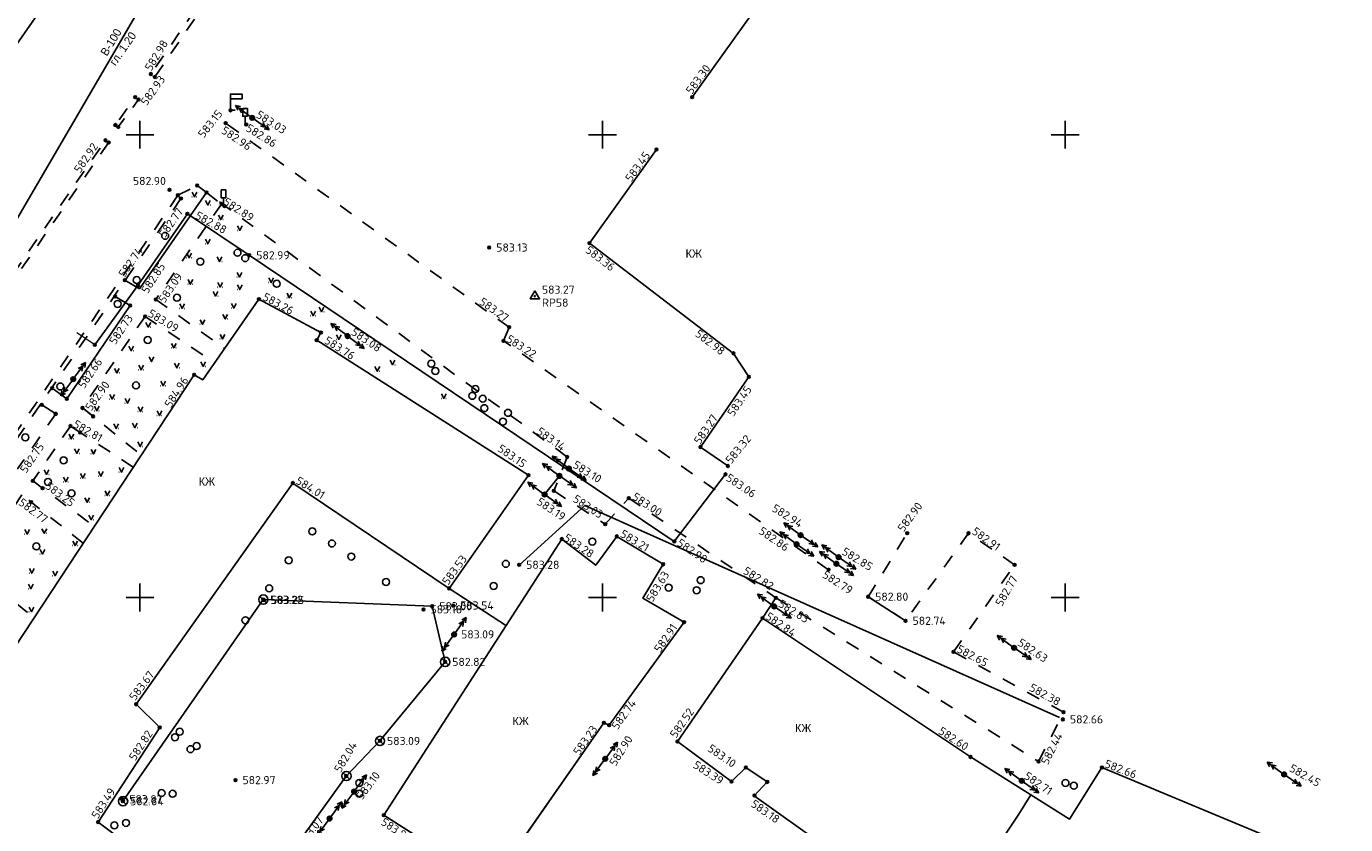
# Model space of a CAD drawing. Header units: metres. Extents: x 548732 to 549770, y 4592490 to 4594056.
# Tile 39 of 61: x 549338 to 549481, y 4593246 to 4593332. Entities that reach past the tile are written whole.
import ezdxf

# ---------------------------------------------------------------- set-up
doc = ezdxf.new("R2010")
doc.units = ezdxf.units.M
doc.header["$PDMODE"] = 32
doc.header["$PDSIZE"] = 0.3
doc.linetypes.add('Д_ТРОТ_ТРУБА', pattern=[3, 1.5, -1.5])
for name, color, linetype in [('(001) Сетка', 92, 'Continuous'), ('(003) Пункты', 7, 'Continuous'), ('(007) Здания', 7, 'Continuous'), ('(011) Колодцы', 7, 'Continuous'), ('(014) Водопровод', 5, 'ИК_Водопровод -------в--------'), ('(017) Канализация', 32, 'KANALIS_K_1'), ('(022) Возд. Линии', 7, 'Continuous'), ('(025) Дорога', 7, 'Continuous'), ('(026) Д_знаки', 7, 'Continuous'), ('(036) Растительность', 7, 'Continuous'), ('(038) Деревья', 7, 'Continuous'), ('V-CTRL-HCPT', 150, 'Continuous'), ('V-NODE', 1, 'Continuous'), ('V-NODE-TEXT', 11, 'Continuous')]:
    doc.layers.add(name, color=color, linetype=linetype)
doc.layers.add('trubi goryachi', color=7, linetype='Continuous', lineweight=0)
doc.styles.add('D-431', font='d431.ttf')
doc.styles.add('P-131', font='p131.ttf')
doc.styles.add('S', font='txtwr', dxfattribs={"oblique": 15})
doc.styles.get("Standard").update_dxf_attribs({"font": 'simplex.shx'})
doc.linetypes.add('KANALIS_K', pattern='A,1,["<",Standard,S=1.8,R=0,X=-0.9,Y=-0.9],3,-1,["К",Standard,S=1.8,R=0,X=-0.9,Y=-0.9],-1,10', length=16)
doc.linetypes.add('KANALIS_K_1', pattern='A,1,[">",Standard,S=1.8,R=0,X=-0.9,Y=-0.9],3,-1,["К",Standard,S=1.8,R=0,X=-0.9,Y=-0.9],-1,10', length=16)
doc.linetypes.add('ИК_Водопровод -------в--------', pattern='A,9,-0.6,["В",Standard,S=1.2,R=0,X=0,Y=-0.6],-1.2', length=10.8)

# ---------------------------------------------------------------- blocks, each defined once
blk = doc.blocks.new('d')
at = {"layer": '(038) Деревья'}
blk.add_ellipse((0, 0), major_axis=(0.265, 0.265), ratio=1, start_param=5.497787, end_param=11.780972, dxfattribs=at)
blk = doc.blocks.new('strela1')
at = {"layer": '(022) Возд. Линии'}
for p, q in [((-2, 0), (-1.5, 0.25)), ((0, 0), (-2, 0)), ((-2, 0), (-1.5, -0.25)), ((-1.5, 0), (-1, 0.25)), ((-1.5, 0), (-1, -0.25))]:
    blk.add_line(p, q, dxfattribs=at)
blk = doc.blocks.new('strela2')
at = {"layer": '(022) Возд. Линии'}
for p, q in [((0, 0), (2, 0)), ((1.5, 0), (1, 0.25)), ((1.5, 0), (1, -0.25)), ((2, 0), (1.5, 0.25)), ((2, 0), (1.5, -0.25))]:
    blk.add_line(p, q, dxfattribs=at)
blk = doc.blocks.new('STOLB')
at = {"layer": '(022) Возд. Линии'}
blk.add_circle((0, 0), 0.25, dxfattribs=at)
blk = doc.blocks.new('I01171')
blk.add_line((-0.722283, 0.697501), (0.702286, -0.69785))
blk.add_circle((0, 0), 1)
at = {"color": 4, "style": 'S', "oblique": 15}
blk.add_attdef('Z', (1.616431, -1.093486), '', height=2, dxfattribs=at)
blk = doc.blocks.new('I02090')
at = {"linetype": 'Continuous'}
blk.add_lwpolyline([(1, 0), (0, 0), (0, 3.5), (2.5, 3.5), (2.5, 2.5), (0, 2.5)], dxfattribs=at)
at = {"color": 4, "style": 'S', "oblique": 15}
blk.add_attdef('Z', (2.024252, -0.306802), '', height=2, dxfattribs=at)
blk = doc.blocks.new('I02063')
at = {"linetype": 'Continuous'}
blk.add_lwpolyline([(-0.5, 3.5), (-0.5, 1.8), (0.5, 1.8), (0.5, 3.5)], close=True, dxfattribs=at)
blk.add_lwpolyline([(0.5, 0), (0, 0), (0, 1.8)], dxfattribs=at)
at = {"color": 4, "style": 'S', "oblique": 15}
blk.add_attdef('Z', (1.280972, -0.066143), '', height=2, dxfattribs=at)
blk = doc.blocks.new('I04160')
for p, q in [((-0.5, 0), (-0.55, 0)), ((0.48, 0), (0.53, 0))]:
    blk.add_line(p, q)
blk.add_lwpolyline([(-0.5, 0.99), (0, 0), (0.51, 0.99)])
blk = doc.blocks.new('STA')
blk.add_lwpolyline([(0, 1), (-0.87, -0.5), (0.87, -0.5)], close=True)
blk.add_circle((0, 0), 0.118)
blk = doc.blocks.new('*U700', base_point=(549393.04, 4593303.06, 583.27))
at = {"layer": 'V-NODE-TEXT', "linetype": 'ByBlock', "char_height": 0.875}
for s, insert, attachment_point in [('583.27', (549393.81, 4593303.32, 583.27), 7), ('RP58', (549393.81, 4593302.79, 583.27), 1)]:
    blk.add_mtext(s, dxfattribs=dict(at, insert=insert, attachment_point=attachment_point))
blk = doc.blocks.new('*U701', base_point=(549393.038, 4593303.057, 583.268))
at = {"layer": 'V-CTRL-HCPT'}
blk.add_blockref('*U700', (549393.038, 4593303.057, 583.268), dxfattribs=at)
blk = doc.blocks.new('*U702', base_point=(549393.038, 4593303.057, 583.268))
at = {"layer": 'V-CTRL-HCPT', "xscale": 0.5833333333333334, "yscale": 0.5833333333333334, "zscale": 0.5833333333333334}
blk.add_blockref('STA', (549393.038, 4593303.057, 583.268), dxfattribs=at)
at = {"layer": 'V-CTRL-HCPT'}
blk.add_blockref('*U701', (549393.038, 4593303.057, 583.268), dxfattribs=at)

msp = doc.modelspace()

# ---------------------------------------------------------------- linework, layer by layer
at = {"layer": '(001) Сетка'}
for p, q in [((549350.35, 4593322), (549350.35, 4593319)), ((549400.35, 4593322), (549400.35, 4593319)), ((549450.35, 4593322), (549450.35, 4593319)), ((549348.85, 4593320.5), (549351.85, 4593320.5)), ((549398.85, 4593320.5), (549401.85, 4593320.5)), ((549448.85, 4593320.5), (549451.85, 4593320.5)), ((549350.35, 4593272), (549350.35, 4593269)), ((549400.35, 4593272), (549400.35, 4593269)), ((549450.35, 4593272), (549450.35, 4593269)), ((549348.85, 4593270.5), (549351.85, 4593270.5)), ((549398.85, 4593270.5), (549401.85, 4593270.5)), ((549448.85, 4593270.5), (549451.85, 4593270.5))]:
    msp.add_line(p, q, dxfattribs=at)
at = {"layer": '(003) Пункты', "color": 7}
for p in [(549351.54, 4593327.05, 582.98), (549351.95, 4593326.73, 583), (549349.85, 4593324.54, 582.99), (549410.04, 4593324.54, 583.3), (549350.2, 4593324.29, 582.93), (549360.14, 4593323.13, 583.15), (549347.7, 4593321.54, 582.91), (549359.62, 4593321.74, 582.96), (549361.85, 4593321.59, 582.86), (549362.49, 4593322.32, 583.03), (549348.02, 4593321.33, 582.91), (549346.63, 4593319.89, 582.92), (549346.97, 4593319.65, 582.99), (549406.18, 4593318.9, 583.45), (549353.54, 4593314.55, 582.9), (549356.55, 4593315.01, 582.89), (549354.46, 4593313.95, 582.83), (549354.79, 4593313.6, 582.77), (549357.56, 4593314.25, 582.86), (549359.16, 4593313.01, 582.88), (549355.48, 4593311.95, 582.88), (549359.5, 4593312.79, 582.93), (549398.95, 4593308.79, 583.36), (549362.17, 4593307.47, 582.99), (549388.11, 4593308.31, 583.13), (549348.73, 4593304.78, 582.74), (549347.67, 4593303.01, 582.68), (549350.14, 4593304.21, 582.85), (549349.31, 4593302.05, 582.73), (549352.08, 4593302.7, 583.09), (549363.22, 4593302.72, 583.26), (549350.91, 4593300.87, 583.09), (549369.92, 4593299.12, 583.65), (549372.8, 4593298.75, 583.08), (549390.25, 4593299.7, 583.27), (549345.48, 4593297.81, 582.86), (549369.46, 4593298.3, 583.76), (549389.66, 4593298.22, 583.22), (549414.5, 4593296.88, 582.98), (549356.22, 4593294.56, 584.96), (549340.88, 4593293.11, 582.79), (549343.15, 4593294.09, 582.66), (549416.17, 4593294.33, 583.45), (549342.45, 4593291.98, 582.81), (549339.75, 4593291.31, 582.79), (549344.15, 4593290.98, 582.9), (549342.84, 4593289.03, 582.81), (549345.29, 4593290.07, 583.31), (549343.89, 4593288.34, 583.27), (549410.94, 4593286.76, 583.27), (549396.54, 4593285.68, 583.14), (549396.72, 4593284.43, 583.1), (549413.9, 4593284.71, 583.32), (549338.78, 4593283.1, 582.8), (549392.35, 4593283.71, 583.15), (549395.69, 4593283.64, 583.07), (549413.64, 4593283.81, 583.06), (549339.84, 4593282.31, 583.25), (549366.88, 4593282.87, 584.01), (549394.09, 4593281.63, 583.19), (549395.1, 4593282.03, 583.06), (549338.61, 4593280.8, 583.28), (549403.19, 4593281.23, 583), (549400.65, 4593278.42, 583.03), (549433.29, 4593277.45, 582.9), (549439.91, 4593277.44, 582.91), (549395.95, 4593276.82, 583.28), (549401.89, 4593277.11, 583.21), (549408.11, 4593276.57, 582.98), (549421.32, 4593276.26, 582.86), (549421.76, 4593277.24, 582.94), (549425.86, 4593274.86, 582.85), (549391.34, 4593274.04, 583.28), (549406.91, 4593274.09, 583.63), (549424.79, 4593273.51, 582.79), (549425.63, 4593274.15, 582.83), (549444.89, 4593274.04, 582.77), (549363.68, 4593270.28, 583.22), (549363.77, 4593270.23, 583.25), (549383.78, 4593271.49, 583.53), (549419.09, 4593270.46, 582.82), (549429.06, 4593270.59, 582.8), (549381, 4593269.22, 583.17), (549381.95, 4593269.56, 583), (549384.2, 4593269.64, 583.54), (549418.91, 4593269.54, 582.83), (549409.16, 4593267.84, 582.91), (549417.64, 4593268.27, 582.84), (549433.1, 4593267.99, 582.74), (549384.31, 4593266.52, 583.09), (549438.28, 4593264.64, 582.64), (549444.83, 4593265.07, 582.63), (549383.34, 4593263.55, 582.82), (549349.94, 4593258.97, 583.67), (549450.11, 4593257.34, 582.65), (549450.18, 4593258.11, 582.38), (549352.49, 4593256.46, 582.82), (549400.5, 4593256.97, 583.23), (549401.08, 4593256.71, 582.74), (549376.3, 4593255.01, 583.09), (549408.46, 4593254.94, 582.52), (549400.65, 4593253.08, 582.9), (549440.12, 4593253.28, 582.6), (549415.85, 4593252.14, 583.1), (549447.48, 4593252.79, 582.44), (549454.33, 4593252.13, 582.66), (549360.68, 4593250.78, 582.97), (549372.66, 4593251.22, 582.04), (549414.3, 4593250.62, 583.39), (549418.16, 4593250.58, 582.97), (549445.66, 4593250.7, 582.71), (549474.01, 4593251.39, 582.45), (549373.5, 4593249.54, 583.1), (549416.77, 4593249.11, 583.18), (549348.43, 4593248.71, 583.87), (549348.52, 4593248.5, 582.84), (549345.84, 4593246.25, 583.49), (549370.85, 4593246.62, 583.07), (549376.71, 4593247, 583.81)]:
    msp.add_point(p, dxfattribs=at)
at = {"layer": '(007) Здания'}
for p, q in [((549410.04, 4593324.54), (549438.39, 4593364.07)), ((549350.07, 4593348.89), (549332.43, 4593323.69)), ((549357.15, 4593294), (549363.22, 4593302.72)), ((549363.22, 4593302.72), (549369.92, 4593299.12)), ((549369.46, 4593298.3), (549392.35, 4593283.71)), ((549330.85, 4593256.11), (549356.22, 4593294.56)), ((549356.22, 4593294.56), (549357.15, 4593294)), ((549410.94, 4593286.76), (549416.17, 4593294.33)), ((549413.9, 4593284.71), (549410.94, 4593286.76)), ((549392.35, 4593283.71), (549383.78, 4593271.49)), ((549366.88, 4593282.87), (549349.94, 4593258.97)), ((549383.78, 4593271.49), (549366.88, 4593282.87)), ((549395.95, 4593276.82), (549399.62, 4593273.98)), ((549399.62, 4593273.98), (549401.89, 4593277.11)), ((549401.89, 4593277.11), (549406.91, 4593274.09)), ((549406.91, 4593274.09), (549404.71, 4593270.42)), ((549383.78, 4593271.49), (549389.96, 4593267.44)), ((549404.71, 4593270.42), (549409.16, 4593267.84)), ((549409.16, 4593267.84), (549401.08, 4593256.71)), ((549417.64, 4593268.27), (549408.46, 4593254.94)), ((549440.12, 4593253.28), (549417.64, 4593268.27)), ((549349.94, 4593258.97), (549352.49, 4593256.46)), ((549352.49, 4593256.46), (549345.84, 4593246.25)), ((549400.5, 4593256.97), (549388.34, 4593239.57)), ((549401.08, 4593256.71), (549400.5, 4593256.97)), ((549450.82, 4593246.55), (549440.12, 4593253.28)), ((549454.33, 4593252.13), (549450.82, 4593246.55)), ((549480.66, 4593241.18), (549454.33, 4593252.13)), ((549424.38, 4593243.65), (549416.74, 4593249.07)), ((549345.84, 4593246.25), (549349.45, 4593243.54)), ((549388.34, 4593239.57), (549376.71, 4593247))]:
    msp.add_line(p, q, dxfattribs=at)
at = {"layer": '(007) Здания', "color": 3, "linetype": 'ByBlock'}
msp.add_line((549369.92, 4593299.12), (549369.46, 4593298.3), dxfattribs=at)
at = {"layer": '(007) Здания'}
msp.add_lwpolyline([(549413.9, 4593284.71), (549410.94, 4593286.76), (549416.17, 4593294.33), (549414.5, 4593296.88), (549398.95, 4593308.79), (549406.18, 4593318.9)], dxfattribs=at)
at = {"layer": '(007) Здания', "flags": 128}
for points in [[(549356.22, 4593294.56), (549357.15, 4593294), (549363.22, 4593302.72), (549369.92, 4593299.12), (549369.46, 4593298.3), (549392.35, 4593283.71)], [(549383.78, 4593271.49), (549366.88, 4593282.87), (549349.94, 4593258.97), (549352.49, 4593256.46), (549345.84, 4593246.25)], [(549395.95, 4593276.82), (549399.62, 4593273.98), (549401.89, 4593277.11), (549406.91, 4593274.09), (549404.71, 4593270.42), (549409.16, 4593267.84), (549401.08, 4593256.71), (549400.5, 4593256.97), (549388.34, 4593239.57), (549376.71, 4593247)], [(549376.71, 4593247), (549395.95, 4593276.82)], [(549414.3, 4593250.62), (549408.46, 4593254.94), (549417.64, 4593268.27)], [(549454.33, 4593252.13), (549450.82, 4593246.55), (549440.12, 4593253.28)], [(549416.74, 4593249.07), (549418.16, 4593250.58), (549415.85, 4593252.14), (549414.3, 4593250.62)], [(549410.62, 4593221.12), (549406.54, 4593215), (549418.58, 4593206.81), (549445.33, 4593247.11), (549446.63, 4593249.18)], [(549412.03, 4593223.22), (549424.43, 4593241.8), (549425.29, 4593243.09), (549424.38, 4593243.65), (549416.74, 4593249.07)], [(549416.74, 4593249.07), (549424.38, 4593243.65), (549425.29, 4593243.09), (549424.43, 4593241.8), (549412.03, 4593223.22)]]:
    msp.add_lwpolyline(points, dxfattribs=at)
at = {"layer": '(014) Водопровод'}
msp.add_line((549336.41, 4593310.26), (549359.71, 4593350.2), dxfattribs=at)
at = {"layer": '(014) Водопровод', "flags": 128}
msp.add_lwpolyline([(549449.75, 4593257.56), (549398.43, 4593280.46), (549391.34, 4593274.01)], dxfattribs=at)
at = {"layer": '(017) Канализация', "linetype": 'KANALIS_K'}
for p, q in [((549363.68, 4593270.28), (549348.52, 4593248.5)), ((549381.95, 4593269.56), (549363.68, 4593270.28)), ((549383.34, 4593263.55), (549381.95, 4593269.56)), ((549376.3, 4593255.01), (549383.34, 4593263.55)), ((549372.66, 4593251.22), (549376.3, 4593255.01)), ((549363.12, 4593237.99), (549372.66, 4593251.22))]:
    msp.add_line(p, q, dxfattribs=at)
at = {"layer": '(022) Возд. Линии', "color": 1, "linetype": 'ByBlock'}
for p, q in [((549350.14, 4593304.21), (549355.48, 4593311.95)), ((549362.17, 4593307.47), (549355.48, 4593311.95)), ((549408.11, 4593276.57), (549362.17, 4593307.47)), ((549350.14, 4593304.21), (549345.48, 4593297.81)), ((549413.64, 4593283.81), (549408.11, 4593276.57))]:
    msp.add_line(p, q, dxfattribs=at)
at = {"layer": '(025) Дорога', "linetype": 'Д_ТРОТ_ТРУБА'}
for p, q in [((549390.25, 4593299.7), (549359.62, 4593321.74)), ((549354.46, 4593313.95), (549356.55, 4593315.01)), ((549354.46, 4593313.95), (549317.65, 4593260.06)), ((549354.79, 4593313.6), (549318.01, 4593259.77)), ((549357.56, 4593314.25), (549359.16, 4593313.01)), ((549352.08, 4593302.7), (549359.51, 4593297.39)), ((549350.91, 4593300.87), (549344.15, 4593290.98)), ((549350.91, 4593300.87), (549358.43, 4593295.84)), ((549389.66, 4593298.22), (549390.25, 4593299.7)), ((549424.79, 4593273.51), (549389.66, 4593298.22)), ((549341.25, 4593290.34), (549337.14, 4593284.39)), ((549344.15, 4593290.98), (549345.29, 4593290.07)), ((549342.84, 4593289.03), (549338.78, 4593283.1)), ((549396.54, 4593285.68), (549395.1, 4593282.03)), ((549338.78, 4593283.1), (549339.84, 4593282.31)), ((549395.1, 4593282.03), (549400.65, 4593278.42)), ((549344.22, 4593276.37), (549337.6, 4593281.6))]:
    msp.add_line(p, q, dxfattribs=at)
at = {"layer": '(025) Дорога', "linetype": 'ByBlock'}
for p, q in [((549357.56, 4593314.25), (549350.3, 4593303.84)), ((549350.3, 4593303.84), (549348.73, 4593304.78)), ((549349.31, 4593302.05), (549342.45, 4593291.98)), ((549347.67, 4593303.01), (549349.31, 4593302.05)), ((549342.45, 4593291.98), (549340.88, 4593293.11)), ((549339.75, 4593291.31), (549341.25, 4593290.34)), ((549343.89, 4593288.34), (549342.84, 4593289.03)), ((549394.09, 4593281.63), (549395.69, 4593283.64)), ((549417.64, 4593268.27), (549419.09, 4593270.46)), ((549433.1, 4593267.99), (549429.06, 4593270.59))]:
    msp.add_line(p, q, dxfattribs=at)
at = {"layer": '(025) Дорога', "linetype": 'Д_ТРОТ_ТРУБА', "flags": 128}
for points in [[(549444.5, 4593461.92), (549440.25, 4593464.96), (549440.52, 4593465.38), (549445.03, 4593462.11), (549351.95, 4593326.73), (549351.54, 4593327.05)], [(549347.7, 4593321.54), (549348.02, 4593321.33), (549350.2, 4593324.29), (549349.85, 4593324.54)], [(549282.87, 4593227.69), (549283.27, 4593227.44), (549346.97, 4593319.65), (549346.63, 4593319.89)]]:
    msp.add_lwpolyline(points, close=True, dxfattribs=at)
at = {"layer": '(025) Дорога', "linetype": 'Д_ТРОТ_ТРУБА'}
for points in [[(549356.55, 4593315.01), (549396.54, 4593285.68), (549395.1, 4593282.03)], [(549357.56, 4593314.25), (549359.16, 4593313.01), (549352.08, 4593302.7)], [(549350.91, 4593300.87), (549344.15, 4593290.98), (549350.5, 4593285.89)], [(549341.25, 4593290.34), (549337.14, 4593284.39), (549335.55, 4593285.43)], [(549349.63, 4593284.58), (549342.84, 4593289.03), (549338.78, 4593283.1), (549345.42, 4593278.19)], [(549337.6, 4593281.6), (549332.33, 4593273.53), (549338.91, 4593268.32)], [(549400.65, 4593278.42), (549403.19, 4593281.23), (549419.09, 4593270.46)], [(549450.18, 4593258.11), (549438.28, 4593264.64), (549444.89, 4593274.04), (549439.91, 4593277.44), (549433.1, 4593267.99), (549429.06, 4593270.59), (549433.29, 4593277.45)], [(549419.09, 4593270.46), (549447.48, 4593252.79), (549450.18, 4593258.11)]]:
    msp.add_lwpolyline(points, dxfattribs=at)
msp.add_point((549341.25, 4593290.34, 582.79), dxfattribs=at)
for p, q in [((549363.32, 4593270.62), (549364.04, 4593269.93)), ((549382.99, 4593263.9), (549383.7, 4593263.21)), ((549375.94, 4593255.36), (549376.65, 4593254.66)), ((549372.31, 4593251.57), (549373.02, 4593250.88)), ((549348.17, 4593248.85), (549348.88, 4593248.15))]:
    msp.add_line(p, q)
for centre in [(549363.69, 4593270.28), (549383.35, 4593263.55), (549376.3, 4593255.01), (549372.67, 4593251.22), (549348.53, 4593248.5)]:
    msp.add_circle(centre, 0.5)
at = {"layer": 'trubi goryachi', "linetype": 'ByBlock'}
for points in [[(549357.56, 4593314.25), (549350.3, 4593303.84), (549348.73, 4593304.78)], [(549354.46, 4593313.95), (549354.79, 4593313.6)], [(549413.64, 4593283.81), (549408.11, 4593276.57), (549362.17, 4593307.47), (549355.48, 4593311.95)], [(549350.14, 4593304.21), (549345.48, 4593297.81), (549343.54, 4593299.08)], [(549349.31, 4593302.05), (549342.45, 4593291.98), (549340.88, 4593293.11)]]:
    msp.add_lwpolyline(points, dxfattribs=at)

# ---------------------------------------------------------------- block references
at = {"layer": '(011) Колодцы', "xscale": 0.5, "yscale": 0.5, "zscale": 0.5}
for p in [(549363.69, 4593270.28), (549383.35, 4593263.55), (549376.3, 4593255.01), (549372.67, 4593251.22), (549348.53, 4593248.5)]:
    msp.add_blockref('I01171', p, dxfattribs=at)
at = {"layer": '(022) Возд. Линии'}
for name, p, rotation in [('strela1', (549362.28, 4593322.47, 583.03), 323.722678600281), ('STOLB', (549362.49, 4593322.32, 583.03), 51.00522516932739), ('strela2', (549362.69, 4593322.18, 583.03), 325.2471021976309), ('strela2', (549372.6, 4593298.9, -1.1), 142.9637925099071), ('STOLB', (549372.8, 4593298.75, -1.1), 320.4833664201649), ('strela1', (549373, 4593298.6, -1.1), 143.3096036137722), ('strela1', (549343.3, 4593294.29, -1.52), 233.8314623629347), ('strela2', (549343, 4593293.89, -1.52), 233.4856512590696), ('STOLB', (549343.15, 4593294.09, -1.52), 51.00522516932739), ('strela1', (549395.49, 4593283.79, 583.07), 323.722678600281), ('strela1', (549396.52, 4593284.58, 583.1), 323.722678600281), ('STOLB', (549396.72, 4593284.43, 583.1), 51.00522516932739), ('strela1', (549393.88, 4593281.78), 323.722678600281), ('STOLB', (549395.69, 4593283.64, 583.07), 51.00522516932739), ('strela2', (549395.9, 4593283.5, 583.07), 325.2471021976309), ('strela2', (549396.93, 4593284.28, 583.1), 325.2471021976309), ('STOLB', (549394.09, 4593281.63), 51.00522516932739), ('strela2', (549394.29, 4593281.49), 325.2471021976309), ('strela1', (549421.12, 4593276.41, 1165.93), 323.722678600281), ('strela1', (549421.56, 4593277.39, 583.07), 323.722678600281), ('STOLB', (549421.76, 4593277.24, 583.07), 51.00522516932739), ('STOLB', (549421.32, 4593276.26, 1165.93), 51.00522516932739), ('strela2', (549421.53, 4593276.12, 1165.93), 325.2471021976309), ('strela2', (549421.97, 4593277.1, 583.07), 325.2471021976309), ('strela1', (549425.66, 4593275.01, 583.07), 323.722678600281), ('strela1', (549425.43, 4593274.3, 582.83), 323.722678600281), ('STOLB', (549425.86, 4593274.86, 583.07), 51.00522516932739), ('strela2', (549426.07, 4593274.71, 583.07), 325.2471021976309), ('STOLB', (549425.63, 4593274.15, 582.83), 51.00522516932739), ('strela2', (549425.84, 4593274.01, 582.83), 325.2471021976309), ('strela1', (549418.7, 4593269.69, 582.83), 323.722678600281), ('STOLB', (549418.91, 4593269.54, 582.83), 51.00522516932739), ('strela2', (549419.11, 4593269.4, 582.83), 325.2471021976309), ('strela1', (549384.45, 4593266.72, 583.09), 233.8314623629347), ('strela2', (549384.16, 4593266.32, 583.09), 233.4856512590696), ('STOLB', (549384.31, 4593266.52, 583.09), 51.00522516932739), ('strela1', (549444.63, 4593265.22, 582.85), 323.722678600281), ('STOLB', (549444.83, 4593265.07, 582.85), 51.00522516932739), ('strela2', (549445.04, 4593264.93, 582.85), 325.2471021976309), ('strela1', (549400.8, 4593253.28, 582.9), 233.8314623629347), ('STOLB', (549400.65, 4593253.08, 582.9), 51.00522516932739), ('strela2', (549400.5, 4593252.88, 582.9), 233.4856512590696), ('strela1', (549445.45, 4593250.84, 582.93), 323.722678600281), ('strela1', (549473.81, 4593251.54, 582.45), 323.722678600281), ('strela1', (549373.65, 4593249.75, 583.1), 233.8314623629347), ('STOLB', (549445.66, 4593250.7, 582.93), 51.00522516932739), ('strela2', (549445.86, 4593250.55, 582.93), 325.2471021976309), ('STOLB', (549474.01, 4593251.39, 582.45), 51.00522516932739), ('strela2', (549474.22, 4593251.25, 582.45), 325.2471021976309), ('strela2', (549373.35, 4593249.34, 583.1), 233.4856512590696), ('STOLB', (549373.5, 4593249.54, 583.1), 51.00522516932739), ('strela1', (549371, 4593246.82, 583.07), 233.8314623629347), ('strela2', (549370.7, 4593246.42, 583.07), 233.4856512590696), ('STOLB', (549370.85, 4593246.62, 583.07), 51.00522516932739)]:
    msp.add_blockref(name, p, dxfattribs=dict(at, rotation=rotation))
at = {"layer": '(026) Д_знаки', "xscale": 0.5, "yscale": 0.5, "zscale": 0.5}
for name, p in [('I02090', (549360.14, 4593323.13, 583.15)), ('I02063', (549361.72, 4593321.59, 582.86)), ('I02063', (549359.38, 4593312.79, 582.93))]:
    msp.add_blockref(name, p, dxfattribs=at)
at = {"layer": '(036) Растительность', "linetype": 'Continuous', "xscale": 0.5, "yscale": 0.5, "zscale": 0.5}
for p in [(549356.24, 4593313.78), (549357.7, 4593312.9), (549359.09, 4593311.32), (549361.15, 4593310.16), (549357.69, 4593308.7), (549355.67, 4593307.2), (549358.96, 4593306.8), (549355.8, 4593304.35), (549359.02, 4593304.04), (549361.11, 4593305.11), (549364.54, 4593304.53, 582.69), (549358.53, 4593303.07), (549361.15, 4593303.77), (549366.5, 4593302.89), (549354.91, 4593301.73), (549360.5, 4593301.76), (549369.99, 4593301.37), (549357.12, 4593300.02), (549359.58, 4593300.59), (549369.07, 4593300.94), (549351.26, 4593299.72), (549359.28, 4593298.43), (549371.85, 4593298.39), (549349.42, 4593297.16), (549354.01, 4593297.46), (549351.61, 4593295.99), (549377.66, 4593295.64), (549347.87, 4593294.76), (549350.48, 4593295.09), (549354.35, 4593295.31), (549357.2, 4593295.47), (549376.01, 4593294.95), (549352.85, 4593293.38), (549347.34, 4593291.94), (549349.01, 4593291.49), (549383.19, 4593292.01), (549345.68, 4593290.67), (549350.4, 4593290.59), (549352.46, 4593290.16), (549347.8, 4593288.76), (549349.81, 4593288.84), (549342.94, 4593287.64), (549343.55, 4593286.06), (549345.34, 4593286.01), (549350.39, 4593286.81), (549340.27, 4593283.8), (549342.34, 4593283.01), (549344.17, 4593283.4), (549346.13, 4593283.61), (549348.36, 4593284.04), (549346.83, 4593281.52), (549344.66, 4593280.79), (549345.09, 4593278.9), (549338.17, 4593277.35), (549340.02, 4593277.44), (549343.34, 4593276.11), (549339.82, 4593275.19), (549338.67, 4593273.13), (549341.19, 4593272.85), (549338.56, 4593271.45), (549338.63, 4593268.97)]:
    msp.add_blockref('I04160', p, dxfattribs=at)
at = {"layer": '(038) Деревья', "linetype": 'Continuous'}
for p in [(549353.08, 4593309.57), (549360.9, 4593307.74), (549361.73, 4593307.16), (549356.88, 4593306.79), (549350.01, 4593304.79), (549365.14, 4593304.4), (549354.35, 4593302.89), (549347.94, 4593302.22), (549351.2, 4593298.32), (549381.85, 4593295.76), (549382.29, 4593294.97), (549341.75, 4593293.3), (549349.93, 4593293.41), (549386.61, 4593293.02), (549386.27, 4593292.29), (549387.41, 4593291.98), (549387.58, 4593290.96), (549390.13, 4593290.45), (549389.59, 4593289.51), (549337.97, 4593287.8), (549342.1, 4593285.32), (549340.42, 4593282.99), (549342.96, 4593281.76), (549368.98, 4593277.64), (549339.17, 4593276.02), (549371.1, 4593276.34), (549399.25, 4593276.54), (549366.44, 4593274.52), (549373.19, 4593274.93), (549389.9, 4593274.14), (549364.32, 4593271.5), (549376.96, 4593272.18), (549388.58, 4593271.75), (549407.49, 4593271.57), (549410.96, 4593272.38), (549410.52, 4593271.29), (549361.76, 4593268.05), (549354.66, 4593256), (549354.14, 4593255.41), (549356.48, 4593254.46), (549355.82, 4593254.12), (549374.06, 4593250.47), (549450.39, 4593250.47), (549451.29, 4593250.17), (549352.69, 4593249.38), (549353.88, 4593249.3), (549374.06, 4593249.31), (549347.59, 4593245.89), (549348.84, 4593246.16)]:
    msp.add_blockref('d', p, dxfattribs=at)
at = {"layer": 'V-NODE'}
msp.add_blockref('*U702', (549393.04, 4593303.06, 583.27), dxfattribs=at)

# ---------------------------------------------------------------- texts
at = {"layer": '(003) Пункты', "color": 7}
for s, rotation, p in [('582.98', 58.786, (549351.57, 4593327.29, 582.98)), ('583.30', 54.1138, (549410, 4593324.79, 583.3)), ('582.93', 54.617, (549351.08, 4593323.56, 582.93)), ('583.15', 51.6403, (549357.24, 4593320.07, 1166.18)), ('583.03', 327.4966, (549362.82, 4593322.43, 583.03)), ('582.86', 328.2843, (549361.72, 4593320.97, 582.86)), ('582.96', 326.0491, (549359.06, 4593320.74, 1165.93)), ('582.92', 55.8845, (549343.89, 4593316.28, 582.92)), ('583.45', 54.3051, (549403.45, 4593315.32, 583.45)), ('582.89', 326.9535, (549359.27, 4593313.04, 582.88)), ('582.77', 54.863, (549353.05, 4593309.29, -0.11)), ('582.88', 330.9383, (549356.24, 4593311.5, 582.88)), ('582.74', 55.0109, (549348.69, 4593305.01, 582.74)), ('583.36', 322.5504, (549398.42, 4593307.87, 583.36)), ('582.85', 56.9783, (549351.18, 4593303.25, 582.85)), ('583.09', 55.7715, (549353.01, 4593302.23, 583.09)), ('583.26', 331.7273, (549363.53, 4593302.7, 583.26)), ('583.27', 324.5524, (549386.93, 4593302.26, 583.27)), ('582.73', 56.2232, (549347.69, 4593297.74, 582.73)), ('583.09', 329.1317, (549351.14, 4593300.94, 583.09)), ('583.08', 325.9411, (549373.09, 4593298.97, 583.08)), ('583.22', 327.0756, (549389.86, 4593298.21, 583.22)), ('582.98', 322.5471, (549410.28, 4593298.82, 582.98)), ('583.76', 327.7303, (549370.2, 4593298.04, 583.76)), ('582.66', 55.8955, (549344.34, 4593293, 582.66)), ('582.90', 54.6067, (549345.09, 4593290.58, 582.9)), ('584.96', 57.2571, (549353.68, 4593290.92, 584.96)), ('583.45', 55.8724, (549414.5, 4593289.98, 583.45)), ('583.27', 55.6279, (549410.88, 4593286.97, 583.27)), ('582.81', 329.7189, (549343.04, 4593288.98, 582.81)), ('583.14', 324.7355, (549393.15, 4593288.25, 583.14)), ('583.32', 50.989, (549414.25, 4593284.86, 583.32)), ('582.75', 55.7003, (549338.05, 4593283.86, 582.75)), ('583.15', 325.5767, (549388.93, 4593286.38, 583.15)), ('583.10', 328.0754, (549397.05, 4593284.6, 583.1)), ('584.01', 328.1572, (549367.1, 4593282.88, 584.01)), ('583.06', 326.2259, (549413.6, 4593283.21, 583.06)), ('583.25', 323.5657, (549340.03, 4593282.37, 583.25)), ('583.00', 326.3976, (549403.47, 4593281.17, 583)), ('582.77', 323.1043, (549337.15, 4593280.59, 582.77)), ('583.19', 326.1057, (549393.15, 4593280.64)), ('583.03', 326.9865, (549397.06, 4593280.93, 583.03)), ('582.94', 328.3217, (549418.57, 4593279.9, 582.94)), ('582.90', 53.4531, (549432.88, 4593277.51, 582.9)), ('583.21', 328.9623, (549402.17, 4593277.13, 583.21)), ('582.86', 325.412, (549417.15, 4593277.48, 582.86)), ('582.91', 324.3984, (549440.19, 4593277.46, 582.91)), ('583.28', 325.8244, (549396.07, 4593276.74, 583.28)), ('582.98', 325.3867, (549408.31, 4593276.2, 582.98)), ('583.53', 53.9435, (549383.65, 4593271.77, 583.53)), ('582.85', 328.7946, (549426.13, 4593275.22, 582.85)), ('583.63', 58.7694, (549405.76, 4593269.94, 583.63)), ('582.82', 327.8561, (549415.46, 4593273.15, 1165.64)), ('582.79', 327.3101, (549424.03, 4593272.74, 582.79)), ('582.77', 60.0037, (549443.51, 4593269.47, 582.77)), ('582.84', 325.8022, (549417.88, 4593268.25, 582.84)), ('582.83', 328.0989, (549419.26, 4593269.59, 582.83)), ('582.91', 55.6825, (549406.58, 4593264.47, 582.91)), ('582.63', 326.1846, (549445.13, 4593265.41, 582.63)), ('582.65', 332.0714, (549438.55, 4593264.66, 582.64)), ('583.67', 52.9668, (549349.82, 4593259.29, 583.67)), ('582.38', 331.1296, (549446.39, 4593260.5, 582.38)), ('582.74', 54.6557, (549401.97, 4593256.15, 582.74)), ('582.52', 55.4174, (549408.29, 4593255.24, 582.52)), ('582.82', 56.9795, (549349.84, 4593252.8, 582.82)), ('583.23', 55.1312, (549397.84, 4593253.38, 583.23)), ('582.60', 326.6216, (549436.57, 4593255.86, 582.6)), ('582.04', 59.3615, (549372.04, 4593251.51, 582.04)), ('582.90', 57.8353, (549401.77, 4593252.21, 582.9)), ('583.10', 325.1551, (549411.63, 4593253.99, 583.1)), ('582.44', 62.8275, (549448.47, 4593252.36, 582.44)), ('583.10', 53.2709, (549374.37, 4593248.58)), ('583.39', 327.0401, (549410.05, 4593252.19, 583.39)), ('582.66', 338.9813, (549454.53, 4593252.2, 582.66)), ('582.45', 330.2907, (549474.49, 4593251.8, 582.45)), ('582.71', 325.3069, (549445.82, 4593251.02, 582.71)), ('583.49', 57.186, (549345.79, 4593246.51, 583.49)), ('583.18', 324.9976, (549416.3, 4593248.01, 583.18)), ('583.07', 50.5004, (549368.02, 4593243.63, 583.07)), ('583.81', 326.4074, (549376.31, 4593246.04, 583.81))]:
    msp.add_text(s, height=0.88, rotation=rotation, dxfattribs=at).set_placement(p)
for s, p in [('582.90', (549349.6, 4593315.06, 582.9)), ('582.99', (549362.93, 4593307.03, 582.99)), ('583.13', (549388.87, 4593307.87, 583.13)), ('583.28', (549392.1, 4593273.6, 583.28)), ('583.22', (549364.44, 4593269.83, 583.22)), ('583.25', (549364.53, 4593269.79, 583.25)), ('582.80', (549429.82, 4593270.15, 582.8)), ('583.18', (549381.76, 4593268.78, 583.17)), ('583.00', (549382.71, 4593269.12, 583)), ('583.54', (549384.96, 4593269.2, 583.54)), ('582.74', (549433.86, 4593267.55, 582.74)), ('583.09', (549385.07, 4593266.08, 583.09)), ('582.82', (549384.11, 4593263.11, 582.82)), ('582.66', (549450.87, 4593256.9, 582.65)), ('583.09', (549377.06, 4593254.57, 583.09)), ('582.97', (549361.44, 4593250.34, 582.97)), ('583.87', (549349.2, 4593248.27, 583.87)), ('582.84', (549349.29, 4593248.06, 582.84))]:
    msp.add_text(s, height=0.88, dxfattribs=at).set_placement(p)
at = {"layer": '(007) Здания', "style": 'P-131'}
for p in [(549409.33, 4593307.22), (549356.7, 4593282.6, 0.42), (549390.62, 4593256.72), (549421.15, 4593255.96)]:
    msp.add_text('КЖ', height=0.88, dxfattribs=at).set_placement(p)
at = {"layer": '(014) Водопровод', "color": 0, "linetype": 'Continuous', "style": 'D-431'}
for s, rotation, p in [('В-100', 58.4913, (549346.78, 4593328.92)), ('гл. 1.20', 55.4096, (549347.71, 4593327.87))]:
    msp.add_text(s, height=0.88, rotation=rotation, dxfattribs=at).set_placement(p)

doc.saveas('drawing.dxf')
